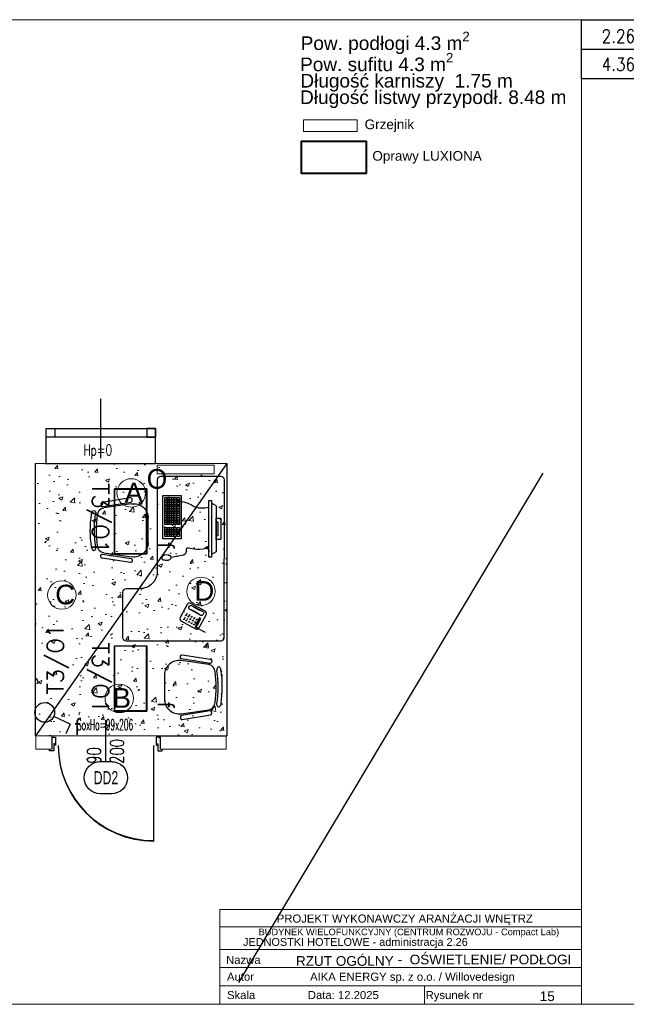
# Model space of a CAD drawing. Header units: millimetres. Extents: x 69081 to 158617, y -37521 to -9534.
# Tile 34 of 256: x 84360 to 84914, y -16424 to -15525. Entities that reach past the tile are written whole.
import ezdxf
from ezdxf.enums import TextEntityAlignment as Align

# ---------------------------------------------------------------- set-up
doc = ezdxf.new("R2010")
doc.units = ezdxf.units.MM
doc.linetypes.add('DP', pattern=[0.5, 0.3, -0.2])
for name, color, linetype in [('0_GRZEJNIK_PR', 210, 'Continuous'), ('0_GRZEJNIKI', 210, 'Continuous'), ('0_oświetlenie', 7, 'Continuous'), ('3.1AIKA_Oświetlenie', 30, 'Continuous'), ('A-MEB', 8, 'Continuous'), ('A-SCI', 7, 'Continuous'), ('ADMINISTRACJA RYSUNKI', 7, 'Continuous'), ('AM DRZIW WEWN', 1, 'Continuous'), ('BA_drz', 7, 'Continuous'), ('BA_MEBLE', 8, 'Continuous'), ('BA_okn', 7, 'Continuous'), ('BA_okw', 1, 'DP'), ('BA_sym', 7, 'Continuous'), ('E_Legenda', 3, 'Continuous'), ('E_OPRAWY_LUXIONA', 3, 'Continuous'), ('E_Oświetlenie - Numer obwodu', 1, 'Continuous'), ('E_Oświetlenie - Opis', 4, 'Continuous'), ('E_Łączniki - Symbol', 3, 'Continuous'), ('F-BIL', 1, 'Continuous'), ('F-BIL-OP', 3, 'Continuous'), ('F-BIL-TA', 1, 'Continuous'), ('JS_SUFIT PODWIESZONY', 40, 'Continuous'), ('porta', 8, 'Continuous'), ('R-----OP', 1, 'Continuous')]:
    doc.layers.add(name, color=color, linetype=linetype)
for name, color, linetype, lineweight in [('AIKA NUMERACJA ŚCIAN', 30, 'Continuous', 5), ('Aika OPISY', 7, 'Continuous', 20), ('AIKA PODŁOGI OPIS', 50, 'Continuous', 20), ('AIKA tabelka ogólna 25', 7, 'Continuous', 20)]:
    doc.layers.add(name, color=color, linetype=linetype, lineweight=lineweight)
doc.styles.add('Annotative', font='arial.ttf')
doc.styles.add('ARIAL 1.0', font='arial.ttf')
doc.styles.add('BIKTS', font='bikromsw.shx', dxfattribs={"width": 0.85})
doc.styles.add('ROMANS', font='romans.shx', dxfattribs={"height": 1})
doc.styles.add('SIMPLEX', font='simplex', dxfattribs={"width": 0.85})
doc.styles.get("Standard").update_dxf_attribs({"font": 'arial.ttf'})
doc.styles.add('TableTextStyle', font='txt')

# ---------------------------------------------------------------- blocks, each defined once
blk = doc.blocks.new('biurko małe')
at = {"layer": 'BA_MEBLE'}
for p, q in [((30481.42, -30567.94), (30481.43, -30568)), ((30511.01, -30571.62), (30511.42, -30571.63)), ((30471.83, -30604.59), (30475.39, -30579.11)), ((30516.61, -30578.99), (30520.32, -30604.45)), ((30507.3, -30619.55), (30484.94, -30619.62)), ((30503.93, -30632.98), (30464.24, -30633.1)), ((30464.24, -30633.1), (30464.29, -30649.99)), ((30466.26, -30634.97), (30466.27, -30637.02)), ((30468.31, -30634.97), (30466.26, -30634.97)), ((30466.27, -30637.02), (30468.31, -30637.02)), ((30468.31, -30637.02), (30466.27, -30637.02)), ((30466.27, -30637.02), (30466.27, -30639.07)), ((30468.32, -30639.07), (30466.27, -30639.07)), ((30466.27, -30639.07), (30466.28, -30641.12)), ((30466.27, -30639.07), (30468.32, -30639.07)), ((30470.36, -30634.96), (30468.31, -30634.97)), ((30468.31, -30637.02), (30468.31, -30634.97)), ((30468.31, -30634.97), (30468.31, -30637.02)), ((30468.31, -30637.02), (30470.36, -30637.01)), ((30470.36, -30637.01), (30468.31, -30637.02)), ((30468.31, -30637.02), (30468.32, -30639.07)), ((30468.32, -30639.07), (30468.31, -30637.02)), ((30470.37, -30639.06), (30468.32, -30639.07)), ((30468.32, -30639.07), (30470.37, -30639.06)), ((30468.32, -30639.07), (30468.33, -30641.11)), ((30468.33, -30641.11), (30468.32, -30639.07)), ((30470.36, -30634.96), (30470.36, -30637.01)), ((30472.4, -30634.96), (30470.36, -30634.96)), ((30470.36, -30637.01), (30470.36, -30634.96)), ((30470.36, -30637.01), (30472.41, -30637.01)), ((30470.37, -30639.06), (30470.36, -30637.01)), ((30472.41, -30637.01), (30470.36, -30637.01)), ((30470.36, -30637.01), (30470.37, -30639.06)), ((30472.42, -30639.05), (30470.37, -30639.06)), ((30470.37, -30639.06), (30472.42, -30639.05)), ((30470.37, -30641.11), (30470.37, -30639.06)), ((30470.37, -30639.06), (30470.37, -30641.11)), ((30474.45, -30634.95), (30472.4, -30634.96)), ((30472.4, -30634.96), (30472.41, -30637.01)), ((30472.41, -30637.01), (30472.4, -30634.96)), ((30472.41, -30637.01), (30474.46, -30637)), ((30474.46, -30637), (30472.41, -30637.01)), ((30472.42, -30639.05), (30472.41, -30637.01)), ((30472.41, -30637.01), (30472.42, -30639.05)), ((30472.42, -30641.1), (30472.42, -30639.05)), ((30474.46, -30639.05), (30472.42, -30639.05)), ((30472.42, -30639.05), (30472.42, -30641.1)), ((30472.42, -30639.05), (30474.46, -30639.05)), ((30474.45, -30634.95), (30474.46, -30637)), ((30476.5, -30634.95), (30474.45, -30634.95)), ((30474.46, -30637), (30474.45, -30634.95)), ((30474.46, -30637), (30476.51, -30636.99)), ((30476.51, -30636.99), (30474.46, -30637)), ((30474.46, -30639.05), (30474.46, -30637)), ((30474.46, -30637), (30474.46, -30639.05)), ((30474.46, -30639.05), (30476.51, -30639.04)), ((30476.51, -30639.04), (30474.46, -30639.05)), ((30474.47, -30641.1), (30474.46, -30639.05)), ((30474.46, -30639.05), (30474.47, -30641.1)), ((30478.55, -30634.94), (30476.5, -30634.95)), ((30476.51, -30636.99), (30476.5, -30634.95)), ((30476.5, -30634.95), (30476.51, -30636.99)), ((30476.51, -30636.99), (30478.56, -30636.99)), ((30478.56, -30636.99), (30476.51, -30636.99)), ((30476.51, -30636.99), (30476.51, -30639.04)), ((30476.51, -30639.04), (30476.51, -30636.99)), ((30478.56, -30639.04), (30476.51, -30639.04)), ((30476.51, -30639.04), (30476.52, -30641.09)), ((30476.51, -30639.04), (30478.56, -30639.04)), ((30476.52, -30641.09), (30476.51, -30639.04)), ((30480.6, -30634.93), (30478.55, -30634.94)), ((30478.55, -30634.94), (30478.56, -30636.99)), ((30478.56, -30636.99), (30478.55, -30634.94)), ((30478.56, -30636.99), (30480.6, -30636.98)), ((30480.6, -30636.98), (30478.56, -30636.99)), ((30478.56, -30639.04), (30478.56, -30636.99)), ((30478.56, -30636.99), (30478.56, -30639.04)), ((30480.61, -30639.03), (30478.56, -30639.04)), ((30478.56, -30639.04), (30480.61, -30639.03)), ((30478.57, -30641.08), (30478.56, -30639.04)), ((30478.56, -30639.04), (30478.57, -30641.08)), ((30480.6, -30636.98), (30480.6, -30634.93)), ((30480.6, -30634.93), (30480.6, -30636.98)), ((30482.65, -30634.93), (30480.6, -30634.93)), ((30480.6, -30636.98), (30482.65, -30636.98)), ((30482.65, -30636.98), (30480.6, -30636.98)), ((30480.6, -30636.98), (30480.61, -30639.03)), ((30480.61, -30639.03), (30480.6, -30636.98)), ((30482.66, -30639.02), (30480.61, -30639.03)), ((30480.61, -30639.03), (30482.66, -30639.02)), ((30480.61, -30639.03), (30480.62, -30641.08)), ((30480.62, -30641.08), (30480.61, -30639.03)), ((30484.69, -30634.92), (30482.65, -30634.93)), ((30482.65, -30634.93), (30482.65, -30636.98)), ((30482.65, -30636.98), (30482.65, -30634.93)), ((30482.65, -30636.98), (30484.7, -30636.97)), ((30484.7, -30636.97), (30482.65, -30636.98)), ((30482.66, -30639.02), (30482.65, -30636.98)), ((30482.65, -30636.98), (30482.66, -30639.02)), ((30482.66, -30641.07), (30482.66, -30639.02)), ((30484.71, -30639.02), (30482.66, -30639.02)), ((30482.66, -30639.02), (30482.66, -30641.07)), ((30482.66, -30639.02), (30484.71, -30639.02)), ((30484.69, -30634.92), (30484.7, -30636.97)), ((30486.74, -30634.92), (30484.69, -30634.92)), ((30484.7, -30636.97), (30484.69, -30634.92)), ((30484.7, -30636.97), (30486.75, -30636.96)), ((30486.75, -30636.96), (30484.7, -30636.97)), ((30484.71, -30639.02), (30484.7, -30636.97)), ((30484.7, -30636.97), (30484.71, -30639.02)), ((30486.76, -30639.01), (30484.71, -30639.02)), ((30484.71, -30639.02), (30486.76, -30639.01)), ((30484.71, -30641.07), (30484.71, -30639.02)), ((30484.71, -30639.02), (30484.71, -30641.07)), ((30488.79, -30634.91), (30486.74, -30634.92)), ((30486.74, -30634.92), (30486.75, -30636.96)), ((30486.75, -30636.96), (30486.74, -30634.92)), ((30486.76, -30639.01), (30486.75, -30636.96)), ((30486.75, -30636.96), (30488.8, -30636.96)), ((30488.8, -30636.96), (30486.75, -30636.96)), ((30486.75, -30636.96), (30486.76, -30639.01)), ((30486.76, -30641.06), (30486.76, -30639.01)), ((30486.76, -30639.01), (30488.8, -30639.01)), ((30488.8, -30639.01), (30486.76, -30639.01)), ((30486.76, -30639.01), (30486.76, -30641.06)), ((30490.84, -30634.9), (30488.79, -30634.91)), ((30488.8, -30636.96), (30488.79, -30634.91)), ((30488.79, -30634.91), (30488.8, -30636.96)), ((30488.8, -30636.96), (30490.85, -30636.95)), ((30490.85, -30636.95), (30488.8, -30636.96)), ((30488.8, -30636.96), (30488.8, -30639.01)), ((30488.8, -30639.01), (30488.8, -30636.96)), ((30490.85, -30639), (30488.8, -30639.01)), ((30488.8, -30639.01), (30490.85, -30639)), ((30488.8, -30639.01), (30488.81, -30641.06)), ((30488.81, -30641.06), (30488.8, -30639.01)), ((30490.85, -30636.95), (30490.84, -30634.9)), ((30490.85, -30639), (30490.85, -30636.95)), ((30490.86, -30641.05), (30490.85, -30639)), ((30495.57, -30634.89), (30493.52, -30634.9)), ((30493.52, -30634.9), (30493.52, -30636.94)), ((30493.52, -30636.94), (30495.57, -30636.94)), ((30495.57, -30636.94), (30493.52, -30636.94)), ((30493.52, -30636.94), (30493.53, -30638.99)), ((30495.58, -30638.99), (30493.53, -30638.99)), ((30493.53, -30638.99), (30493.54, -30641.04)), ((30493.53, -30638.99), (30495.58, -30638.99)), ((30497.61, -30634.88), (30495.57, -30634.89)), ((30495.57, -30634.89), (30495.57, -30636.94)), ((30495.57, -30636.94), (30495.57, -30634.89)), ((30495.57, -30636.94), (30497.62, -30636.93)), ((30497.62, -30636.93), (30495.57, -30636.94)), ((30495.58, -30638.99), (30495.57, -30636.94)), ((30495.57, -30636.94), (30495.58, -30638.99)), ((30497.63, -30638.98), (30495.58, -30638.99)), ((30495.58, -30638.99), (30497.63, -30638.98)), ((30495.58, -30641.04), (30495.58, -30638.99)), ((30495.58, -30638.99), (30495.58, -30641.04)), ((30497.61, -30634.88), (30497.62, -30636.93)), ((30499.66, -30634.88), (30497.61, -30634.88)), ((30497.62, -30636.93), (30497.61, -30634.88)), ((30497.63, -30638.98), (30497.62, -30636.93)), ((30497.62, -30636.93), (30499.67, -30636.93)), ((30499.67, -30636.93), (30497.62, -30636.93)), ((30497.62, -30636.93), (30497.63, -30638.98)), ((30497.63, -30641.03), (30497.63, -30638.98)), ((30497.63, -30638.98), (30499.67, -30638.98)), ((30499.67, -30638.98), (30497.63, -30638.98)), ((30497.63, -30638.98), (30497.63, -30641.03)), ((30501.71, -30634.87), (30499.66, -30634.88)), ((30499.67, -30636.93), (30499.66, -30634.88)), ((30499.66, -30634.88), (30499.67, -30636.93)), ((30499.67, -30636.93), (30501.72, -30636.92)), ((30501.72, -30636.92), (30499.67, -30636.93)), ((30499.67, -30636.93), (30499.67, -30638.98)), ((30499.67, -30638.98), (30499.67, -30636.93)), ((30501.72, -30638.97), (30499.67, -30638.98)), ((30499.67, -30638.98), (30501.72, -30638.97)), ((30499.67, -30638.98), (30499.68, -30641.02)), ((30499.68, -30641.02), (30499.67, -30638.98)), ((30501.72, -30636.92), (30501.71, -30634.87)), ((30501.72, -30638.97), (30501.72, -30636.92)), ((30501.73, -30641.02), (30501.72, -30638.97)), ((30503.98, -30649.87), (30503.93, -30632.98)), ((30518.69, -30637.78), (30518.91, -30634.41)), ((30523.55, -30634.72), (30523.32, -30638.09)), ((30466.28, -30641.12), (30468.33, -30641.11)), ((30468.33, -30641.11), (30466.28, -30641.12)), ((30466.28, -30641.12), (30466.28, -30643.17)), ((30466.28, -30643.17), (30468.33, -30643.16)), ((30468.33, -30643.16), (30466.28, -30643.17)), ((30466.28, -30643.17), (30466.29, -30645.22)), ((30466.29, -30645.22), (30468.34, -30645.21)), ((30468.34, -30646.25), (30466.29, -30646.26)), ((30466.29, -30646.26), (30466.3, -30648.31)), ((30466.3, -30648.31), (30468.35, -30648.3)), ((30468.33, -30641.11), (30470.37, -30641.11)), ((30470.37, -30641.11), (30468.33, -30641.11)), ((30468.33, -30641.11), (30468.33, -30643.16)), ((30468.33, -30643.16), (30468.33, -30641.11)), ((30468.33, -30643.16), (30470.38, -30643.16)), ((30468.34, -30645.21), (30468.33, -30643.16)), ((30470.38, -30643.16), (30468.33, -30643.16)), ((30468.33, -30643.16), (30468.34, -30645.21)), ((30468.34, -30645.21), (30470.39, -30645.2)), ((30470.39, -30646.25), (30468.34, -30646.25)), ((30468.34, -30646.25), (30468.35, -30648.3)), ((30468.35, -30648.3), (30468.34, -30646.25)), ((30468.35, -30648.3), (30470.39, -30648.3)), ((30470.37, -30641.11), (30472.42, -30641.1)), ((30472.42, -30641.1), (30470.37, -30641.11)), ((30470.38, -30643.16), (30470.37, -30641.11)), ((30470.37, -30641.11), (30470.38, -30643.16)), ((30470.38, -30643.16), (30472.43, -30643.15)), ((30472.43, -30643.15), (30470.38, -30643.16)), ((30470.39, -30645.2), (30470.38, -30643.16)), ((30470.38, -30643.16), (30470.39, -30645.2)), ((30470.39, -30645.2), (30472.43, -30645.2)), ((30472.44, -30646.24), (30470.39, -30646.25)), ((30470.39, -30648.3), (30470.39, -30646.25)), ((30470.39, -30646.25), (30470.39, -30648.3)), ((30470.39, -30648.3), (30472.44, -30648.29)), ((30472.42, -30641.1), (30474.47, -30641.1)), ((30472.43, -30643.15), (30472.42, -30641.1)), ((30474.47, -30641.1), (30472.42, -30641.1)), ((30472.42, -30641.1), (30472.43, -30643.15)), ((30472.43, -30643.15), (30474.48, -30643.14)), ((30474.48, -30643.14), (30472.43, -30643.15)), ((30472.43, -30645.2), (30472.43, -30643.15)), ((30472.43, -30643.15), (30472.43, -30645.2)), ((30472.43, -30645.2), (30474.48, -30645.19)), ((30472.44, -30648.29), (30472.44, -30646.24)), ((30474.49, -30646.24), (30472.44, -30646.24)), ((30472.44, -30646.24), (30472.44, -30648.29)), ((30472.44, -30648.29), (30474.49, -30648.28)), ((30476.52, -30641.09), (30474.47, -30641.1)), ((30474.47, -30641.1), (30476.52, -30641.09)), ((30474.48, -30643.14), (30474.47, -30641.1)), ((30474.47, -30641.1), (30474.48, -30643.14)), ((30474.48, -30643.14), (30476.52, -30643.14)), ((30474.48, -30645.19), (30474.48, -30643.14)), ((30476.52, -30643.14), (30474.48, -30643.14)), ((30474.48, -30643.14), (30474.48, -30645.19)), ((30474.48, -30645.19), (30476.53, -30645.19)), ((30476.53, -30646.23), (30474.49, -30646.24)), ((30474.49, -30648.28), (30474.49, -30646.24)), ((30474.49, -30646.24), (30474.49, -30648.28)), ((30474.49, -30648.28), (30476.54, -30648.28)), ((30476.52, -30641.09), (30478.57, -30641.08)), ((30478.57, -30641.08), (30476.52, -30641.09)), ((30476.52, -30641.09), (30476.52, -30643.14)), ((30476.52, -30643.14), (30476.52, -30641.09)), ((30476.52, -30643.14), (30478.57, -30643.13)), ((30478.57, -30643.13), (30476.52, -30643.14)), ((30476.53, -30645.19), (30476.52, -30643.14)), ((30476.52, -30643.14), (30476.53, -30645.19)), ((30476.53, -30645.19), (30478.58, -30645.18)), ((30478.58, -30646.22), (30476.53, -30646.23)), ((30476.53, -30646.23), (30476.54, -30648.28)), ((30476.54, -30648.28), (30476.53, -30646.23)), ((30476.54, -30648.28), (30478.59, -30648.27)), ((30478.57, -30641.08), (30480.62, -30641.08)), ((30478.57, -30643.13), (30478.57, -30641.08)), ((30480.62, -30641.08), (30478.57, -30641.08)), ((30478.57, -30641.08), (30478.57, -30643.13)), ((30478.57, -30643.13), (30480.62, -30643.13)), ((30478.58, -30645.18), (30478.57, -30643.13)), ((30480.62, -30643.13), (30478.57, -30643.13)), ((30478.57, -30643.13), (30478.58, -30645.18)), ((30478.58, -30645.18), (30480.63, -30645.18)), ((30478.59, -30648.27), (30478.58, -30646.22)), ((30480.63, -30646.22), (30478.58, -30646.22)), ((30478.58, -30646.22), (30478.59, -30648.27)), ((30478.59, -30648.27), (30480.64, -30648.27)), ((30480.62, -30641.08), (30482.66, -30641.07)), ((30482.66, -30641.07), (30480.62, -30641.08)), ((30480.62, -30641.08), (30480.62, -30643.13)), ((30480.62, -30643.13), (30480.62, -30641.08)), ((30480.62, -30643.13), (30482.67, -30643.12)), ((30482.67, -30643.12), (30480.62, -30643.13)), ((30480.63, -30645.18), (30480.62, -30643.13)), ((30480.62, -30643.13), (30480.63, -30645.18)), ((30480.63, -30645.18), (30482.68, -30645.17)), ((30482.68, -30646.21), (30480.63, -30646.22)), ((30480.63, -30646.22), (30480.64, -30648.27)), ((30480.64, -30648.27), (30480.63, -30646.22)), ((30480.64, -30648.27), (30482.68, -30648.26)), ((30482.66, -30641.07), (30484.71, -30641.07)), ((30482.67, -30643.12), (30482.66, -30641.07)), ((30484.71, -30641.07), (30482.66, -30641.07)), ((30482.66, -30641.07), (30482.67, -30643.12)), ((30482.67, -30643.12), (30484.72, -30643.12)), ((30482.68, -30645.17), (30482.67, -30643.12)), ((30484.72, -30643.12), (30482.67, -30643.12)), ((30482.67, -30643.12), (30482.68, -30645.17)), ((30482.68, -30645.17), (30484.72, -30645.16)), ((30482.68, -30648.26), (30482.68, -30646.21)), ((30484.73, -30646.21), (30482.68, -30646.21)), ((30482.68, -30646.21), (30482.68, -30648.26)), ((30482.68, -30648.26), (30484.73, -30648.26)), ((30484.71, -30641.07), (30486.76, -30641.06)), ((30486.76, -30641.06), (30484.71, -30641.07)), ((30484.72, -30643.12), (30484.71, -30641.07)), ((30484.71, -30641.07), (30484.72, -30643.12)), ((30484.72, -30643.12), (30486.77, -30643.11)), ((30486.77, -30643.11), (30484.72, -30643.12)), ((30484.72, -30645.16), (30484.72, -30643.12)), ((30484.72, -30643.12), (30484.72, -30645.16)), ((30484.72, -30645.16), (30486.77, -30645.16)), ((30486.78, -30646.2), (30484.73, -30646.21)), ((30484.73, -30648.26), (30484.73, -30646.21)), ((30484.73, -30646.21), (30484.73, -30648.26)), ((30484.73, -30648.26), (30486.78, -30648.25)), ((30486.77, -30643.11), (30486.76, -30641.06)), ((30488.81, -30641.06), (30486.76, -30641.06)), ((30486.76, -30641.06), (30486.77, -30643.11)), ((30486.76, -30641.06), (30488.81, -30641.06)), ((30486.77, -30643.11), (30488.82, -30643.1)), ((30488.82, -30643.1), (30486.77, -30643.11)), ((30486.77, -30645.16), (30486.77, -30643.11)), ((30486.77, -30643.11), (30486.77, -30645.16)), ((30486.77, -30645.16), (30488.82, -30645.15)), ((30488.82, -30646.19), (30486.78, -30646.2)), ((30486.78, -30648.25), (30486.78, -30646.2)), ((30486.78, -30646.2), (30486.78, -30648.25)), ((30486.78, -30648.25), (30488.83, -30648.24)), ((30488.81, -30641.06), (30490.86, -30641.05)), ((30490.86, -30641.05), (30488.81, -30641.06)), ((30488.81, -30641.06), (30488.82, -30643.1)), ((30488.82, -30643.1), (30488.81, -30641.06)), ((30488.82, -30643.1), (30490.86, -30643.1)), ((30488.82, -30645.15), (30488.82, -30643.1)), ((30490.86, -30643.1), (30488.82, -30643.1)), ((30488.82, -30643.1), (30488.82, -30645.15)), ((30488.82, -30645.15), (30490.87, -30645.15)), ((30490.87, -30646.19), (30488.82, -30646.19)), ((30488.82, -30646.19), (30488.83, -30648.24)), ((30488.83, -30648.24), (30488.82, -30646.19)), ((30488.83, -30648.24), (30490.88, -30648.24)), ((30490.86, -30643.1), (30490.86, -30641.05)), ((30490.87, -30645.15), (30490.86, -30643.1)), ((30490.88, -30648.24), (30490.87, -30646.19)), ((30493.54, -30641.04), (30495.58, -30641.04)), ((30495.58, -30641.04), (30493.54, -30641.04)), ((30493.54, -30641.04), (30493.54, -30643.09)), ((30493.54, -30643.09), (30495.59, -30643.08)), ((30495.59, -30643.08), (30493.54, -30643.09)), ((30493.54, -30643.09), (30493.55, -30645.14)), ((30493.55, -30645.14), (30495.6, -30645.13)), ((30495.6, -30646.18), (30493.55, -30646.18)), ((30493.55, -30646.18), (30493.56, -30648.23)), ((30493.56, -30648.23), (30495.6, -30648.22)), ((30495.58, -30641.04), (30497.63, -30641.03)), ((30497.63, -30641.03), (30495.58, -30641.04)), ((30495.59, -30643.08), (30495.58, -30641.04)), ((30495.58, -30641.04), (30495.59, -30643.08)), ((30495.59, -30643.08), (30497.64, -30643.08)), ((30495.6, -30645.13), (30495.59, -30643.08)), ((30497.64, -30643.08), (30495.59, -30643.08)), ((30495.59, -30643.08), (30495.6, -30645.13)), ((30495.6, -30645.13), (30497.64, -30645.13)), ((30497.65, -30646.17), (30495.6, -30646.18)), ((30495.6, -30648.22), (30495.6, -30646.18)), ((30495.6, -30646.18), (30495.6, -30648.22)), ((30495.6, -30648.22), (30497.65, -30648.22)), ((30499.68, -30641.02), (30497.63, -30641.03)), ((30497.63, -30641.03), (30499.68, -30641.02)), ((30497.64, -30643.08), (30497.63, -30641.03)), ((30497.63, -30641.03), (30497.64, -30643.08)), ((30497.64, -30643.08), (30499.69, -30643.07)), ((30499.69, -30643.07), (30497.64, -30643.08)), ((30497.64, -30645.13), (30497.64, -30643.08)), ((30497.64, -30643.08), (30497.64, -30645.13)), ((30497.64, -30645.13), (30499.69, -30645.12)), ((30499.69, -30646.16), (30497.65, -30646.17)), ((30497.65, -30648.22), (30497.65, -30646.17)), ((30497.65, -30646.17), (30497.65, -30648.22)), ((30497.65, -30648.22), (30499.7, -30648.21)), ((30499.68, -30641.02), (30501.73, -30641.02)), ((30501.73, -30641.02), (30499.68, -30641.02)), ((30499.68, -30641.02), (30499.69, -30643.07)), ((30499.69, -30643.07), (30499.68, -30641.02)), ((30499.69, -30643.07), (30501.73, -30643.07)), ((30499.69, -30645.12), (30499.69, -30643.07)), ((30501.73, -30643.07), (30499.69, -30643.07)), ((30499.69, -30643.07), (30499.69, -30645.12)), ((30499.69, -30645.12), (30501.74, -30645.11)), ((30501.74, -30646.16), (30499.69, -30646.16)), ((30499.69, -30646.16), (30499.7, -30648.21)), ((30499.7, -30648.21), (30499.69, -30646.16)), ((30499.7, -30648.21), (30501.75, -30648.21)), ((30501.73, -30643.07), (30501.73, -30641.02)), ((30501.74, -30645.11), (30501.73, -30643.07)), ((30501.75, -30648.21), (30501.74, -30646.16)), ((30519.19, -30650.38), (30520.85, -30640.25)), ((30464.29, -30649.99), (30503.98, -30649.87)), ((30574.14, -30654.07), (30571.81, -30655.32)), ((30575.39, -30656.39), (30573.07, -30657.64)), ((30573.51, -30652.9), (30574.14, -30654.07)), ((30574.76, -30655.23), (30575.39, -30656.39)), ((30577.62, -30652.18), (30575.3, -30653.44)), ((30578.87, -30654.5), (30576.55, -30655.76)), ((30576.99, -30651.02), (30577.62, -30652.18)), ((30578.25, -30653.34), (30578.87, -30654.5)), ((30584.19, -30662.16), (30585.38, -30664.35)), ((30584.43, -30662), (30589.45, -30671.29)), ((30520.84, -30674.91), (30469.05, -30675.06)), ((30469.05, -30675.06), (30469.06, -30677.69)), ((30520.85, -30677.54), (30520.84, -30674.91)), ((30469.06, -30677.69), (30520.85, -30677.54)), ((30474.03, -30681.78), (30471.54, -30677.68)), ((30474.03, -30681.78), (30515.9, -30681.66)), ((30515.9, -30681.66), (30518.38, -30677.55))]:
    blk.add_line(p, q, dxfattribs=at)
for points in [[(30472.11, -30576.43), (30473.25, -30576.62, -0.414214), (30474.34, -30578.13), (30470.18, -30604.05, -0.414214), (30468.67, -30605.14), (30467.54, -30604.96, -0.414214), (30466.44, -30603.45), (30470.6, -30577.53, -0.414214)], [(30519.99, -30576.28), (30518.86, -30576.46, 0.414214), (30517.76, -30577.97), (30521.84, -30603.9, 0.414214), (30523.35, -30605), (30524.49, -30604.82, 0.414214), (30525.58, -30603.32), (30521.5, -30577.38, 0.414214)], [(30450.09, -30628.12), (30533.64, -30627.82, 0.414214), (30549.43, -30611.94), (30549.4, -30599.27, -0.414214), (30552.55, -30596.09), (30593.74, -30595.97, -0.414214), (30596.92, -30599.13), (30597.19, -30685.75, -0.414214), (30594.03, -30688.93), (30450.29, -30689.4, -0.414214), (30447.11, -30686.24), (30446.93, -30631.3, -0.414214)], [(30585.15, -30666.12), (30573.54, -30672.39, -0.414214), (30569.96, -30671.33), (30563.06, -30658.55, -0.414214), (30564.12, -30654.98), (30575.74, -30648.7, -0.414214), (30579.31, -30649.77), (30586.22, -30662.54, -0.414214)], [(30572.28, -30670.07), (30573.45, -30669.44, 0.414214), (30573.98, -30667.65), (30568.33, -30657.2, 0.414214), (30566.54, -30656.67), (30565.38, -30657.3, 0.414214), (30564.85, -30659.09), (30570.5, -30669.54, 0.414214)]]:
    blk.add_lwpolyline(points, format="xyb", close=True, dxfattribs=at)
for points in [[(30577.18, -30656.92), (30577.81, -30658.08), (30576.65, -30658.71)], [(30579.5, -30655.67), (30580.13, -30656.83), (30578.97, -30657.45)], [(30574.86, -30658.18), (30575.49, -30659.34), (30574.32, -30659.97)], [(30576.11, -30660.5), (30576.74, -30661.66), (30575.58, -30662.29)], [(30577.37, -30662.82), (30578, -30663.98), (30576.84, -30664.61)], [(30578.44, -30659.24), (30579.06, -30660.4), (30577.9, -30661.03)], [(30579.69, -30661.57), (30580.32, -30662.73), (30579.16, -30663.35)], [(30580.76, -30657.99), (30581.39, -30659.15), (30580.22, -30659.78)], [(30582.01, -30660.31), (30582.64, -30661.47), (30581.48, -30662.1)]]:
    blk.add_lwpolyline(points, dxfattribs=at)
for points in [[(30583.9, -30663.79), (30576.93, -30667.56), (30576.3, -30666.4), (30583.27, -30662.63)], [(30485.2, -30681.75), (30485.21, -30686.07), (30504.75, -30686.01), (30504.73, -30681.7)], [(30488.59, -30681.74), (30488.6, -30683.26), (30501.35, -30683.23), (30501.34, -30681.71)]]:
    blk.add_lwpolyline(points, close=True, dxfattribs=at)
for centre, radius, start, end in [((30496.41, -30662.41), 95.66, 81.12098, 99.2928), ((30481.93, -30580.03), 6.6, 90.16413, 172.03403), ((30496.11, -30666.11), 95.66, 81.03772, 99.20954), ((30496.26, -30668), 95.66, 81.70213, 98.62577), ((30510.08, -30579.95), 6.6, 8.29424, 90.16413), ((30484.9, -30606.42), 13.2, 172.03403, 270.16413), ((30507.26, -30606.35), 13.2, 270.16413, 8.29424), ((30521.01, -30637.94), 2.32, 176.22679, 356.22679), ((30521.23, -30634.57), 2.32, 356.22679, 176.22679), ((30515.18, -30650.5), 4.01, 271.829, 1.829), ((30526.61, -30686.51), 47.23, 22.78468, 34.01069), ((30612.19, -30640.24), 47.23, 202.78468, 214.01069)]:
    blk.add_arc(centre, radius, start, end, dxfattribs=at)
blk.add_ellipse((30480.88, -30569.85), major_axis=(-3.17, -0.55), ratio=0.570527, start_param=4.50066, end_param=7.718968, dxfattribs=at)
at = {"layer": 'BA_MEBLE', "extrusion": (0, 0, -1)}
blk.add_ellipse((30511.29, -30569.76), major_axis=(3.17, -0.53), ratio=0.570527, start_param=4.50066, end_param=7.718968, dxfattribs=at)
at = {"layer": 'BA_MEBLE', "start_tangent": (0.113374, -0.993552), "end_tangent": (-0.130236, -0.991483)}
blk.add_spline([(30469.02, -30646.04), (30469.26, -30648.02), (30473.07, -30659.3), (30474.82, -30662.63), (30475.25, -30675.04)], degree=3, dxfattribs=at)
at = {"layer": 'BA_MEBLE'}
blk.add_open_spline([(30515.31, -30654.51), (30514.17, -30654.48), (30509.73, -30654.34), (30515.39, -30662.57), (30511.94, -30673.94), (30511.48, -30674.69), (30511.35, -30674.94)], degree=3, knots=[0, 0, 0, 0, 0.0282659, 0.1100913, 0.1263817, 0.1340295, 0.1340295, 0.1340295, 0.1340295], dxfattribs=at)
blk = doc.blocks.new('dr1h901')
at = {"color": 0}
blk.add_line((-0.5, 0), (-0.5, 1.005), dxfattribs=at)
at = {"color": 1}
blk.add_line((0, 0.169), (0, -0.266), dxfattribs=at)
blk.add_arc((-0.5, 0), 1, 0, 90, dxfattribs=at)
blk = doc.blocks.new('Aika tabelka 25')
at = {"layer": 'AIKA tabelka ogólna 25', "transparency": 33554610}
for p, q in [((-330.67, 86.57), (0, 86.57)), ((-330.67, 86.57), (-330.67, 0)), ((0, 86.57), (0, 0)), ((-330.67, 50.22), (0, 50.22)), ((-330.67, 50.22), (0, 50.22)), ((-330.67, 33.48), (0, 33.48)), ((-330.67, 33.48), (0, 33.48)), ((-330.67, 16.74), (0, 16.74)), ((-330.67, 16.74), (0, 16.74)), ((-143.56, 16.74), (-143.56, 0)), ((-330.67, 0.11), (0, 0.11)), ((-330.67, 0.11), (0, 0.11))]:
    blk.add_line(p, q, dxfattribs=at)
at = {"layer": 'AIKA tabelka ogólna 25', "linetype": 'ByBlock', "transparency": 33554610}
blk.add_line((-330.49, 70.91), (0.18, 70.91), dxfattribs=at)
for s, height, p in [('PROJEKT WYKONAWCZY ARANŻACJI WNĘTRZ', 7.392, (-161.54, 82.03)), ('BUDYNEK WIELOFUNKCYJNY (CENTRUM ROZWOJU - Compact Lab) ', 6.0609, (-156.64, 69.17))]:
    blk.add_text(s, height=height, dxfattribs=at).set_placement(p, align=Align.TOP_CENTER)
for s, p in [('Nazwa ', (-324.9, 36.85)), ('Autor', (-324.03, 21.52)), ('AIKA ENERGY sp. z o.o. / Willovedesign', (-248.11, 21.52)), ('Skala ', (-324.03, 4.78)), (' Data: 12.2025', (-253.02, 4.78)), (' Rysunek nr ', (-145.39, 4.78))]:
    blk.add_text(s, height=7.392, dxfattribs=at).set_placement(p)
blk = doc.blocks.new('DYBY-BL5')
at = {"layer": 'F-BIL-TA', "color": 1}
blk.add_line((0, 45), (110, 45), dxfattribs=at)
blk.add_lwpolyline([(0, 0), (0, 90), (110, 90), (110, 0)], close=True, dxfattribs=at)
at = {"layer": 'F-BIL-OP', "style": 'SIMPLEX', "width": 0.85}
blk.add_attdef('NR', text='', height=20, dxfattribs=at).set_placement((56, 55), align=Align.CENTER)
at = {"layer": 'F-BIL-OP', "color": 2, "style": 'SIMPLEX', "width": 0.85, "flags": 1}
for tag, p in [('NAZWA', (119, 55)), ('POSADZKA', (119, 12)), ('GRUPA', (119, -27)), ('RODZAJ', (119, -72))]:
    blk.add_attdef(tag, p, '', height=19, dxfattribs=at)
at = {"layer": 'F-BIL-OP', "color": 2, "style": 'SIMPLEX', "width": 0.85}
blk.add_attdef('POW.', text='', height=20, dxfattribs=at).set_placement((56, 12), align=Align.CENTER)
at = {"layer": 'F-BIL-OP', "color": 2, "style": 'SIMPLEX', "width": 0.85, "flags": 1}
blk.add_attdef('POWH.', text='', height=20, dxfattribs=at).set_placement((56, -27), align=Align.CENTER)
blk = doc.blocks.new('symdrz')
blk.add_lwpolyline([(-10, -30, -1), (-10, 30), (10, 30, -1), (10, -30)], format="xyb", close=True)
at = {"style": 'BIKTS', "width": 0.8}
blk.add_attdef('SZERDRZ', text='', height=25, dxfattribs=at).set_placement((77.1, 8.8), align=Align.CENTER)
blk.add_attdef('SYMDRZ', text='', height=25, dxfattribs=at).set_placement((0, 0), align=Align.MIDDLE)
blk.add_attdef('WYSDRZ', text='', height=25, dxfattribs=at).set_placement((77.1, -9.5), align=Align.TOP_CENTER)
blk = doc.blocks.new('E_Łącznik jednobiegunowy')
at = {"layer": 'E_Łączniki - Symbol'}
for q in [(3.7, 17.27), (19.6, 28.22)]:
    blk.add_line((10.58, 32.33), q, dxfattribs=at)
blk.add_circle((-0.05, 9.04), 9.04, dxfattribs=at)
at = {"layer": 'E_Oświetlenie - Numer obwodu', "style": 'SIMPLEX'}
blk.add_attdef('OBWÓD', (13.86, 6.42), '', height=15, dxfattribs=at)
at = {"layer": 'E_Oświetlenie - Opis', "style": 'SIMPLEX'}
blk.add_attdef('OPIS1', (11.97, 35.59), '', height=15, dxfattribs=at)
blk.add_attdef('h. montażu', text='', height=15, dxfattribs=at).set_placement((1.49, 23.5), align=Align.RIGHT)
blk = doc.blocks.new('opis lamp')
at = {"layer": 'E_Oświetlenie - Numer obwodu', "style": 'SIMPLEX'}
blk.add_attdef('OBWÓD', text='', height=15, dxfattribs=at).set_placement((-9.46, -1.18), align=Align.CENTER)
at = {"layer": 'E_Oświetlenie - Opis', "style": 'SIMPLEX'}
blk.add_attdef('OPIS1', (55.72, 42.77), '', height=15, dxfattribs=at)

msp = doc.modelspace()

# ---------------------------------------------------------------- hatches: boundary and pattern name
at = {"layer": 'AIKA PODŁOGI OPIS', "lineweight": 5}
h = msp.add_hatch(dxfattribs=at)
h.set_pattern_fill('AR-CONC', color=256, scale=0.2)
h.set_pattern_definition([(50, (-194.806, 1465.623), (36.436934, -3.187817), [3.81, -41.91]), (355, (-194.806, 1465.623), (-7.048684, 38.211369), [3.048, -33.528117]), (100.451445, (-191.77, 1465.357), (29.38825, 35.02355), [3.238002, -35.618049]), (46.1842, (-194.806, 1475.783), (54.215808, -8.408466), [5.715, -62.865]), (96.63556, (-190.29, 1475.08), (47.480827, 49.485225), [4.857005, -53.42712]), (351.18415, (-194.806, 1475.78), (47.480827, 49.485225), [4.571993, -50.291946]), (21, (-189.726, 1473.243), (30.322878, -20.45304), [3.81, -41.91]), (326, (-189.726, 1473.243), (12.360406, 36.837593), [3.048, -33.528]), (71.451445, (-187.2, 1471.54), (42.683284, 16.384554), [3.238002, -35.617988]), (37.5, (-194.806, 1465.623), (0.6177207, 16.9110078), [0, -33.1216, 0, -34.036, 0, -33.655]), (7.5, (-194.806, 1465.623), (13.3639325, 20.036115), [0, -19.4056, 0, -32.3596, 0, -12.827]), (327.5, (-206.134, 1465.623), (27.118119, -1.1457488), [0, -12.7, 0, -39.624, 0, -52.578]), (317.5, (-211.214, 1465.623), (29.625836, 5.085298), [0, -16.51, 0, -26.3144, 0, -37.338])])
h.paths.add_polyline_path([(84549.1199, -15930.1843), (84374.0689, -15930.1843), (84374.0689, -16179.1843), (84549.1199, -16179.1843)])

# ---------------------------------------------------------------- linework, layer by layer
at = {"layer": '0_GRZEJNIK_PR', "lineweight": 5, "elevation": -76.9476}
msp.add_lwpolyline([(84619.2443, -15616.3819), (84619.2443, -15626.8819), (84668.1521, -15626.8819), (84668.1521, -15616.3819)], close=True, dxfattribs=at)
at = {"layer": '0_GRZEJNIKI', "lineweight": 5}
msp.add_lwpolyline([(84537.5454, -15939.8265), (84485.5454, -15939.8265), (84485.5454, -15931.8265), (84537.5454, -15931.8265)], close=True, dxfattribs=at)
at = {"layer": '0_oświetlenie'}
for points in [[(84446.2803, -16012.8989, 0), (84446.2803, -15953.2993, 0)], [(84446.2803, -15953.2993, 0), (84446.2803, -16012.8989, 0)], [(84446.2803, -15953.2993, 0), (84475.8818, -15953.2993, 0)], [(84475.8818, -15953.2993, 0), (84446.2803, -15953.2993, 0)], [(84446.2803, -15953.2993, 0), (84446.2803, -16012.8989, 0)], [(84475.8818, -15953.2993, 0), (84446.2803, -15953.2993, 0)], [(84446.2803, -16012.8989, 0), (84446.2803, -15953.2993, 0)], [(84446.2803, -15953.2993, 0), (84475.8818, -15953.2993, 0)], [(84446.5303, -15953.5493, 0), (84446.5303, -16012.6489, 0)], [(84475.6318, -15953.5493, 0), (84446.5303, -15953.5493, 0)], [(84446.5303, -16012.6489, 0), (84446.5303, -15953.5493, 0)], [(84446.5303, -15953.5493, 0), (84475.6318, -15953.5493, 0)], [(84475.6318, -16012.6489, 0), (84475.6318, -15953.5493, 0)], [(84475.6318, -15953.5493, 0), (84475.6318, -16012.6489, 0)], [(84475.8818, -15953.2993, 0), (84475.8818, -16012.8989, 0)], [(84475.8818, -16012.8989, 0), (84475.8818, -15953.2993, 0)], [(84475.8818, -16012.8989, 0), (84475.8818, -15953.2993, 0)], [(84475.8818, -15953.2993, 0), (84475.8818, -16012.8989, 0)], [(84475.8818, -16012.8989, 0), (84446.2803, -16012.8989, 0)], [(84446.2803, -16012.8989, 0), (84475.8818, -16012.8989, 0)], [(84446.2803, -16012.8989, 0), (84475.8818, -16012.8989, 0)], [(84475.8818, -16012.8989, 0), (84446.2803, -16012.8989, 0)], [(84446.5303, -16012.6489, 0), (84475.6318, -16012.6489, 0)], [(84475.6318, -16012.6489, 0), (84446.5303, -16012.6489, 0)], [(84446.2803, -16156.565, 0), (84446.2803, -16096.9653, 0)], [(84446.2803, -16096.9653, 0), (84446.2803, -16156.565, 0)], [(84446.2803, -16096.9653, 0), (84446.2803, -16156.565, 0)], [(84446.2803, -16156.565, 0), (84446.2803, -16096.9653, 0)], [(84446.2803, -16096.9653, 0), (84475.8818, -16096.9653, 0)], [(84446.5303, -16097.2153, 0), (84446.5303, -16156.315, 0)], [(84446.5303, -16156.315, 0), (84446.5303, -16097.2153, 0)], [(84475.6318, -16156.315, 0), (84475.6318, -16097.2153, 0)], [(84475.6318, -16097.2153, 0), (84475.6318, -16156.315, 0)], [(84475.8818, -16096.9653, 0), (84475.8818, -16156.565, 0)], [(84475.8818, -16156.565, 0), (84475.8818, -16096.9653, 0)], [(84475.8818, -16156.565, 0), (84475.8818, -16096.9653, 0)], [(84475.8818, -16096.9653, 0), (84475.8818, -16156.565, 0)], [(84446.5303, -16156.315, 0), (84475.6318, -16156.315, 0)], [(84475.6318, -16156.315, 0), (84446.5303, -16156.315, 0)], [(84475.8818, -16156.565, 0), (84446.2803, -16156.565, 0)], [(84446.2803, -16156.565, 0), (84475.8818, -16156.565, 0)], [(84446.2803, -16156.565, 0), (84475.8818, -16156.565, 0)], [(84475.8818, -16156.565, 0), (84446.2803, -16156.565, 0)]]:
    msp.add_polyline3d(points, dxfattribs=at)
at = {"layer": 'A-SCI', "color": 4}
for p, q in [((84383.8059, -15930.1843), (84383.8059, -15898.1843)), ((84483.8059, -15930.1843), (84483.8059, -15898.1843))]:
    msp.add_line(p, q, dxfattribs=at)
at = {"layer": 'A-SCI', "color": 5}
for p, q in [((84374.0689, -16179.1843), (84374.0689, -15930.0998)), ((84549.0214, -15930.1569), (84549.1199, -16179.1843)), ((84389.0689, -16179.1843), (84389.0689, -16191.1843)), ((84488.0689, -16179.1843), (84549.1199, -16179.1843)), ((84488.0689, -16179.1843), (84488.0689, -16191.1843))]:
    msp.add_line(p, q, dxfattribs=at)
at = {"layer": 'ADMINISTRACJA RYSUNKI', "color": 7, "lineweight": 5}
for p, q in [((84374.6552, -16191.1843), (84374.6552, -16179.7856)), ((84548.5074, -16191.1843), (84548.5074, -16179.1843)), ((84389.0689, -16191.1843), (84374.6552, -16191.1843)), ((84488.0689, -16191.1843), (84548.5074, -16191.1843))]:
    msp.add_line(p, q, dxfattribs=at)
for points in [[(84173.9774, -15524.7657), (84873.2556, -15524.7657), (84873.2556, -16424.3406), (84173.9774, -16424.3406)], [(84873.2556, -15524.7657), (85572.5337, -15524.7657), (85572.5337, -16424.3406), (84873.2556, -16424.3406)], [(84374.0689, -15930.1843), (84549.1199, -15930.1843), (84549.1199, -16179.1843), (84374.0689, -16179.1843)], [(84374.0689, -15930.1843), (84549.1199, -15930.1843), (84549.1199, -16179.1843), (84374.0689, -16179.1843)]]:
    msp.add_lwpolyline(points, close=True, dxfattribs=at)
at = {"layer": 'AIKA NUMERACJA ŚCIAN', "color": 1, "transparency": 33554687}
for centre in [(84461.7036, -15957.135), (84398.2848, -16050.385), (84525.4889, -16047.0376), (84450.7605, -16144.8614)]:
    msp.add_circle(centre, 13.0238, dxfattribs=at)
at = {"layer": 'BA_MEBLE'}
for p, q in [((84532.6538, -16113.9844), (84507.1872, -16110.3463)), ((84540.0451, -16119.5645), (84540.0343, -16119.1547)), ((84492.1204, -16123.4136), (84492.1204, -16145.7741)), ((84507.1872, -16158.8415), (84532.6538, -16155.2034)), ((84543.8122, -16149.1478), (84543.7471, -16149.1315))]:
    msp.add_line(p, q, dxfattribs=at)
for points in [[(84535.3539, -16110.6005), (84535.1789, -16111.7323, -0.41421356), (84533.6727, -16112.835), (84507.7282, -16108.8228, -0.41421356), (84506.6254, -16107.3165), (84506.8005, -16106.1848, -0.41421356), (84508.3067, -16105.082), (84534.2512, -16109.0943, -0.41421356)], [(84535.3413, -16158.4739), (84535.1566, -16157.3436, 0.41421356), (84533.641, -16156.2538), (84507.7317, -16160.4875, 0.41421356), (84506.6418, -16162.0031), (84506.8265, -16163.1333, 0.41421356), (84508.3421, -16164.2231), (84534.2514, -16159.9895, 0.41421356)]]:
    msp.add_lwpolyline(points, format="xyb", close=True, dxfattribs=at)
for centre, radius, start, end in [((84505.3204, -16123.4136), 13.2, 81.8698976, 180), ((84531.7204, -16120.518), 6.6, 0, 81.8698976), ((84445.5977, -16134.7371), 95.6584, 350.9545943, 9.1264127), ((84449.2916, -16134.4253), 95.6584, 350.8713321, 9.0431504), ((84443.7034, -16134.5939), 95.6584, 351.5383663, 8.4620065), ((84505.3204, -16145.7741), 13.2, 180, 278.1301024), ((84531.7204, -16148.6697), 6.6, 278.1301024, 0)]:
    msp.add_arc(centre, radius, start, end, dxfattribs=at)
msp.add_ellipse((84541.8997, -16119.278), major_axis=(-0.5371, 3.1718), ratio=0.57052704, start_param=4.50065957, end_param=7.71896787, dxfattribs=at)
at = {"layer": 'BA_MEBLE', "extrusion": (0, 0, -1)}
msp.add_ellipse((84541.8997, -16149.6889), major_axis=(0.5371, 3.1718), ratio=0.57052704, start_param=1.35906692, end_param=4.57737522, dxfattribs=at)
at = {"layer": 'BA_okn'}
for points in [[(84383.8059, -15898.1843), (84483.8059, -15898.1843), (84483.8059, -15906.1843), (84383.8059, -15906.1843)], [(84383.8059, -15898.1843), (84391.8059, -15898.1843), (84391.8059, -15906.1843), (84383.8059, -15906.1843)], [(84483.8059, -15898.1843), (84475.8059, -15898.1843), (84475.8059, -15906.1843), (84483.8059, -15906.1843)]]:
    msp.add_lwpolyline(points, close=True, dxfattribs=at)
at = {"layer": 'BA_okw'}
for p, q in [((84382.6422, -15930.1843), (84482.6422, -15930.1843)), ((84383.8059, -15930.1843), (84483.8059, -15930.1843))]:
    msp.add_line(p, q, dxfattribs=at)
at = {"layer": 'E_OPRAWY_LUXIONA'}
for points in [[(84617.1336, -15665.2885, -1), (84617.1336, -15635.687, -1)], [(84617.1336, -15635.687, -1), (84617.1336, -15665.2885, -1)], [(84617.1336, -15635.687, -1), (84676.7332, -15635.687, -1)], [(84676.7332, -15635.687, -1), (84617.1336, -15635.687, -1)], [(84676.7332, -15635.687, -1), (84617.1336, -15635.687, -1)], [(84617.1336, -15635.687, -1), (84617.1336, -15665.2885, -1)], [(84617.1336, -15665.2885, -1), (84617.1336, -15635.687, -1)], [(84617.1336, -15635.687, -1), (84676.7332, -15635.687, -1)], [(84676.4832, -15635.937, -1), (84617.3836, -15635.937, -1)], [(84617.3836, -15635.937, -1), (84617.3836, -15665.0385, -1)], [(84617.3836, -15635.937, -1), (84676.4832, -15635.937, -1)], [(84617.3836, -15665.0385, -1), (84617.3836, -15635.937, -1)], [(84676.4832, -15665.0385, -1), (84676.4832, -15635.937, -1)], [(84676.4832, -15635.937, -1), (84676.4832, -15665.0385, -1)], [(84676.7332, -15635.687, -1), (84676.7332, -15665.2885, -1)], [(84676.7332, -15665.2885, -1), (84676.7332, -15635.687, -1)], [(84676.7332, -15665.2885, -1), (84676.7332, -15635.687, -1)], [(84676.7332, -15635.687, -1), (84676.7332, -15665.2885, -1)], [(84676.7332, -15665.2885, -1), (84617.1336, -15665.2885, -1)], [(84617.1336, -15665.2885, -1), (84676.7332, -15665.2885, -1)], [(84617.1336, -15665.2885, -1), (84676.7332, -15665.2885, -1)], [(84676.7332, -15665.2885, -1), (84617.1336, -15665.2885, -1)], [(84617.3836, -15665.0385, -1), (84676.4832, -15665.0385, -1)], [(84676.4832, -15665.0385, -1), (84617.3836, -15665.0385, -1)]]:
    msp.add_polyline3d(points, dxfattribs=at)
at = {"layer": 'JS_SUFIT PODWIESZONY'}
for p, q in [((84548.97, -15930.2704), (84374.0689, -16179.1843)), ((84837.8839, -15939.1792), (84559.7466, -16404.4597))]:
    msp.add_line(p, q, dxfattribs=at)
at = {"layer": 'porta'}
for points in [[(84389.5689, -16181.1843), (84389.5689, -16180.1843), (84392.5689, -16180.1843), (84392.5689, -16187.4343), (84392.0689, -16187.4343), (84392.0689, -16186.4343), (84391.0689, -16186.4343), (84391.0689, -16192.6843), (84387.0689, -16192.6843), (84387.0689, -16192.6843), (84387.0689, -16191.6843)], [(84487.5689, -16181.1843), (84487.5689, -16180.1843), (84484.5689, -16180.1843), (84484.5689, -16187.4343), (84485.0689, -16187.4343), (84485.0689, -16186.4343), (84486.0689, -16186.4343), (84486.0689, -16192.6843), (84490.0689, -16192.6843), (84490.0689, -16192.6843), (84490.0689, -16191.6843)]]:
    msp.add_lwpolyline(points, dxfattribs=at)
at = {"layer": 'R-----OP'}
msp.add_lwpolyline([(84433.8059, -15925.3257), (84433.8059, -15871.0428)], dxfattribs=at)

# ---------------------------------------------------------------- block references
at = {"transparency": 33554610}
msp.add_blockref('Aika tabelka 25', (84873.2556, -16424.3406), dxfattribs=at)
at = {"layer": '0_oświetlenie'}
ref = msp.add_blockref('opis lamp', (84454.0894, -15958.2651, 1), dxfattribs=dict(at, rotation=270.0000000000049))
ref.add_attrib('OBWÓD', 'T3/O1', dxfattribs={"layer": 'E_Oświetlenie - Numer obwodu', "height": 15, "rotation": 270, "style": 'SIMPLEX'}).set_placement((84426.1214, -15980.4214, 1), align=Align.CENTER)
ref.add_attrib('OPIS1', 'f', (84486.0362, -16001.5644, 1), dxfattribs={"layer": 'E_Oświetlenie - Opis', "height": 15, "rotation": 270, "style": 'SIMPLEX'})
ref = msp.add_blockref('E_Łącznik jednobiegunowy', (84373.6368, -16157.6991, 1), dxfattribs=dict(at, rotation=270.0000000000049))
ref.add_attrib('OPIS1', 'f', (84409.2234, -16178.0989, 1), dxfattribs={"layer": 'E_Oświetlenie - Opis', "height": 15, "style": 'SIMPLEX'})
ref.add_attrib('OBWÓD', 'T3/O1', (84399.8185, -16141.2197, 1), dxfattribs={"layer": 'E_Oświetlenie - Numer obwodu', "height": 15, "rotation": 90, "style": 'SIMPLEX'})
ref = msp.add_blockref('opis lamp', (84454.0894, -16103.8736, 1), dxfattribs=dict(at, rotation=270.0000000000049))
ref.add_attrib('OBWÓD', 'T3/O1', dxfattribs={"layer": 'E_Oświetlenie - Numer obwodu', "height": 15, "rotation": 270, "style": 'SIMPLEX'}).set_placement((84426.1214, -16126.0298, 1), align=Align.CENTER)
ref.add_attrib('OPIS1', 'f', (84486.0362, -16147.1728, 1), dxfattribs={"layer": 'E_Oświetlenie - Opis', "height": 15, "rotation": 270, "style": 'SIMPLEX'})
at = {"layer": 'A-MEB', "xscale": -1, "rotation": 90.18308048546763}
msp.add_blockref('biurko małe', (53760.2426, 14406.7981), dxfattribs=at)
at = {"layer": 'AM DRZIW WEWN'}
ref = msp.add_blockref('symdrz', (84438.5689, -16217.2953), dxfattribs=dict(at, xscale=0.4950000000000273, yscale=0.4950000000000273, zscale=0.4950000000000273))
ref.add_attrib('Symdrz', 'DD2', dxfattribs={"layer": 'BA_sym', "height": 12, "style": 'BIKTS', "width": 0.7}).set_placement((84438.5689, -16217.2953), align=Align.MIDDLE_CENTER)
at = {"layer": 'BA_drz', "xscale": -87, "yscale": -87, "zscale": -87}
for p in [(84438.5689, -16187.7493), (84438.5689, -16188.1843)]:
    msp.add_blockref('dr1h901', p, dxfattribs=at)
at = {"layer": 'F-BIL', "xscale": 0.6, "yscale": 0.6, "zscale": 0.6}
msp.add_blockref('DYBY-BL5', (84873.2556, -15578.7657), dxfattribs=at).add_auto_attribs({'NR': '2.26', 'POW.': '4.36'})

# ---------------------------------------------------------------- texts
at = {"layer": '0_oświetlenie', "style": 'TableTextStyle'}
msp.add_text('O', height=18, dxfattribs=at).set_placement((84475.8811, -15953.2986))
at = {"layer": '3.1AIKA_Oświetlenie', "style": 'Annotative'}
for s, height, p in [('-  OŚWIETLENIE/ PODŁOGI', 8.849063, (84705.2193, -16387.7983)), ('15', 8.84906, (84835.0165, -16421.3982))]:
    msp.add_text(s, height=height, dxfattribs=at).set_placement(p)
at = {"layer": 'ADMINISTRACJA RYSUNKI', "color": 7, "lineweight": 5, "char_height": 12.44129, "attachment_point": 1}
for s, width, gutter_width, insert in [('\\A1;Pow. podłogi 4.3 m{\\H0.7x;\\S2^ ;}', 358.759768, 8.4365, (84616.5231, -15535.7596)), ('\\A1;Pow. sufitu 4.3 m{\\H0.7x;\\S2^ ;}', 358.759768, 8.4365, (84616.0226, -15555.12)), ('\\A1;Długość karniszy  1.75 m ', 264.53066, 6.2206, (84616.2548, -15574.2881)), ('\\A1;Długość listwy przypodł. 8.48 m', 264.53066, 6.2206, (84616.0282, -15589.352))]:
    msp.add_mtext_dynamic_manual_height_columns(s, width=width, gutter_width=gutter_width, heights=[0], dxfattribs=dict(at, insert=insert))
at = {"layer": 'AIKA NUMERACJA ŚCIAN', "color": 1, "transparency": 33554687, "style": 'Annotative'}
for s, p in [('A', (84455.665, -15965.7424)), ('D', (84519.4503, -16055.645)), ('C', (84392.2462, -16058.9924)), ('B', (84444.7219, -16153.4687))]:
    msp.add_text(s, height=18, dxfattribs=at).set_placement(p)
at = {"layer": 'Aika OPISY', "color": 5, "transparency": 33554610, "style": 'Annotative'}
for s, height, p in [('JEDNOSTKI HOTELOWE - administracja 2.26 ', 7.133156, (84563.8255, -16370.9315)), ('RZUT OGÓLNY ', 8.849063, (84612.2761, -16389.178))]:
    msp.add_text(s, height=height, dxfattribs=at).set_placement(p)
at = {"layer": 'E_Legenda', "style": 'ARIAL 1.0'}
for s, height, p in [('Grzejnik', 8.8232, (84675.016, -15624.7824)), ('Oprawy LUXIONA', 8.823195, (84682.0899, -15653.5844))]:
    msp.add_text(s, height=height, dxfattribs=at).set_placement(p)
at = {"layer": 'R-----OP', "char_height": 10, "attachment_point": 7, "style": 'ROMANS'}
for s, insert, width in [('\\pxql;{\\W0.7;Hp=0}', (84418.0091, -15926.2408), 246.829506), ('\\pxql;{\\W0.5;SoxHo=99x206}', (84412.0583, -16173.8811), 237.48282)]:
    msp.add_mtext(s, dxfattribs=dict(at, insert=insert, width=width))
at = {"layer": 'R-----OP', "insert": (84454.8667, -15861.6712), "char_height": 12.5, "width": 342.829506, "attachment_point": 9, "rotation": 90, "style": 'ROMANS'}
msp.add_mtext('\\pxql;{\\W0.7;90\\P200}', dxfattribs=at)

doc.saveas('drawing.dxf')
